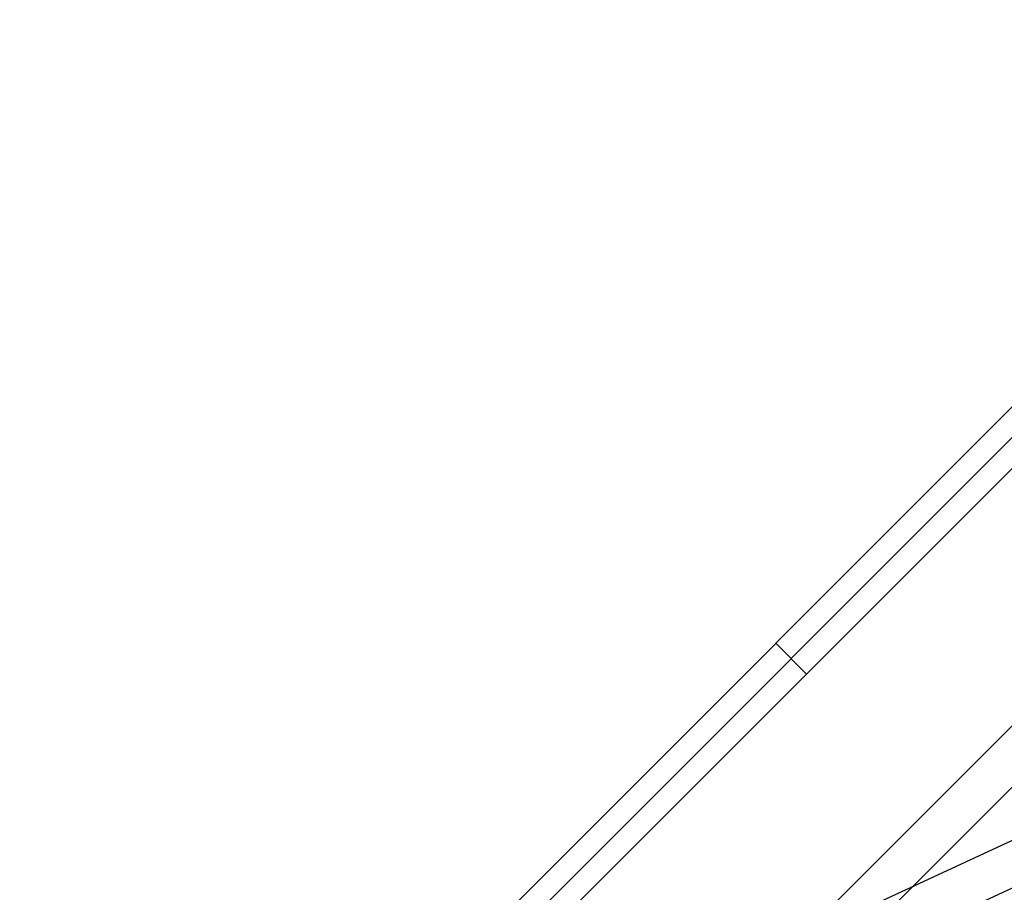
# Model space of a CAD drawing. Header units: millimetres. Extents: x -1030 to 192, y -442 to 180.
# Tile 238 of 256: x 103 to 137, y 144 to 174. Entities that reach past the tile are written whole.
import ezdxf

# ---------------------------------------------------------------- set-up
doc = ezdxf.new("R2010")
doc.units = ezdxf.units.MM
doc.header["$MEASUREMENT"] = 0
doc.layers.add('OVIDIO 120x60x72h', color=7, linetype='Continuous')

msp = doc.modelspace()

# ---------------------------------------------------------------- linework, layer by layer
at = {"layer": 'OVIDIO 120x60x72h'}
for points in [[(125.185, 137.686), (161.369, 173.87)], [(126.245, 136.625), (162.437, 172.817)], [(138.23, 161.692), (119.704, 143.166)], [(119.704, 143.166), (138.23, 161.692)], [(138.761, 161.162), (120.235, 142.636)], [(128.967, 152.429), (130.028, 151.368)]]:
    msp.add_lwpolyline(points, dxfattribs=at)
at = {"layer": 'OVIDIO 120x60x72h', "extrusion": (0, 1, 0)}
for points in [[(-165.568, 755.538), (419.111, 755.538)], [(419.111, 753.289), (-165.189, 753.289)], [(-165.189, 753.289), (419.111, 753.289)], [(-165.57, 755.193), (419.111, 755.193)], [(-165.568, 755.578), (419.111, 755.578)], [(419.111, 757.078), (-165.568, 757.078)], [(419.111, 755.578), (-165.568, 755.578)], [(-165.568, 757.078), (419.111, 757.078)]]:
    msp.add_lwpolyline(points, dxfattribs=at)
at = {"layer": 'OVIDIO 120x60x72h', "extrusion": (-0.265507, 0.881208, -0.391124)}
for points in [[(-162.7, 680.412), (-208.32, 739.632)], [(-208.32, 739.632), (-162.7, 680.412)]]:
    msp.add_lwpolyline(points, dxfattribs=at)
at = {"layer": 'OVIDIO 120x60x72h', "extrusion": (-0.202852, -0.108979, 0.973126)}
for points in [[(-69.616, 231.68), (-69.616, 392.336)], [(-69.616, 392.336), (-69.616, 231.68)], [(-69.321, 392.336), (-69.321, 231.68)], [(-69.025, 392.336), (-69.025, 231.68)], [(-69.025, 231.68), (-69.025, 392.336)]]:
    msp.add_lwpolyline(points, dxfattribs=at)
at = {"layer": 'OVIDIO 120x60x72h', "extrusion": (-0.26556, 0.881185, -0.391139)}
for points in [[(-209.051, 739.091), (-162.731, 678.973)], [(-162.731, 678.973), (-209.051, 739.091)]]:
    msp.add_lwpolyline(points, dxfattribs=at)
at = {"layer": 'OVIDIO 120x60x72h', "extrusion": (-7.53877e-07, 1, 0)}
for points in [[(419.111, 754.632), (-165.189, 754.631)], [(-165.189, 754.631), (419.111, 754.632)]]:
    msp.add_lwpolyline(points, dxfattribs=at)
at = {"layer": 'OVIDIO 120x60x72h', "extrusion": (-0.265352, 0.881275, -0.391079)}
for points in [[(-162.828, 681.72), (-205.212, 736.77)], [(-205.212, 736.77), (-162.828, 681.72)], [(-205.391, 736.632), (-163.007, 681.582)], [(-163.007, 681.582), (-205.391, 736.632)]]:
    msp.add_lwpolyline(points, dxfattribs=at)
at = {"layer": 'OVIDIO 120x60x72h', "extrusion": (-0.265352, 0.881274, -0.39108)}
for points in [[(-204.407, 727.46), (-160.094, 669.905)], [(-192.666, 684.197), (-150.798, 629.818)]]:
    msp.add_lwpolyline(points, dxfattribs=at)
at = {"layer": 'OVIDIO 120x60x72h', "extrusion": (-0.235702, -0.235702, 0.942809)}
for points in [[(6.513, 365.663), (6.513, 474.74)], [(7.461, 474.74), (7.461, 365.663)], [(9.359, 365.663), (9.359, 474.74)], [(10.307, 474.74), (10.307, 365.663)], [(8.134, 459.241), (8.134, 353.833)], [(8.067, 455.461), (8.067, 350.921)]]:
    msp.add_lwpolyline(points, dxfattribs=at)
at = {"layer": 'OVIDIO 120x60x72h', "extrusion": (0.000378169, 0.000378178, 1)}
for points in [[(139.278, 160.618), (120.752, 142.092)], [(120.752, 142.092), (139.278, 160.618)]]:
    msp.add_lwpolyline(points, dxfattribs=at)
at = {"layer": 'OVIDIO 120x60x72h', "extrusion": (-0.202866, -0.108989, 0.973122)}
for points in [[(-68.615, 318.348), (-68.615, 375.729)], [(-68.615, 375.729), (-68.615, 318.348)], [(-67.902, 318.348), (-67.902, 375.729)]]:
    msp.add_lwpolyline(points, dxfattribs=at)
at = {"layer": 'OVIDIO 120x60x72h', "extrusion": (-0.202867, -0.108989, 0.973122)}
for points in [[(-67.189, 318.348), (-67.189, 375.729)], [(-67.189, 375.729), (-67.189, 318.348)]]:
    msp.add_lwpolyline(points, dxfattribs=at)
at = {"layer": 'OVIDIO 120x60x72h', "extrusion": (-0.108979, -0.202852, 0.973126)}
for points in [[(85.131, 226.962), (85.131, 387.618)], [(85.131, 387.618), (85.131, 226.962)], [(85.427, 387.618), (85.427, 226.962)], [(85.722, 387.618), (85.722, 226.962)], [(85.722, 226.962), (85.722, 387.618)]]:
    msp.add_lwpolyline(points, dxfattribs=at)
at = {"layer": 'OVIDIO 120x60x72h', "extrusion": (-0.046296, -0.021464, 0.998697)}
for points in [[(-74.483, 134.382), (-74.483, 234.893)], [(-72.997, 133.413), (-72.997, 234.718)]]:
    msp.add_lwpolyline(points, dxfattribs=at)
at = {"layer": 'OVIDIO 120x60x72h', "extrusion": (-0.12261, 0.276089, 0.953279)}
msp.add_lwpolyline([(-175.143, 147.796), (-175.143, 146.296)], dxfattribs=at)

doc.saveas('drawing.dxf')
